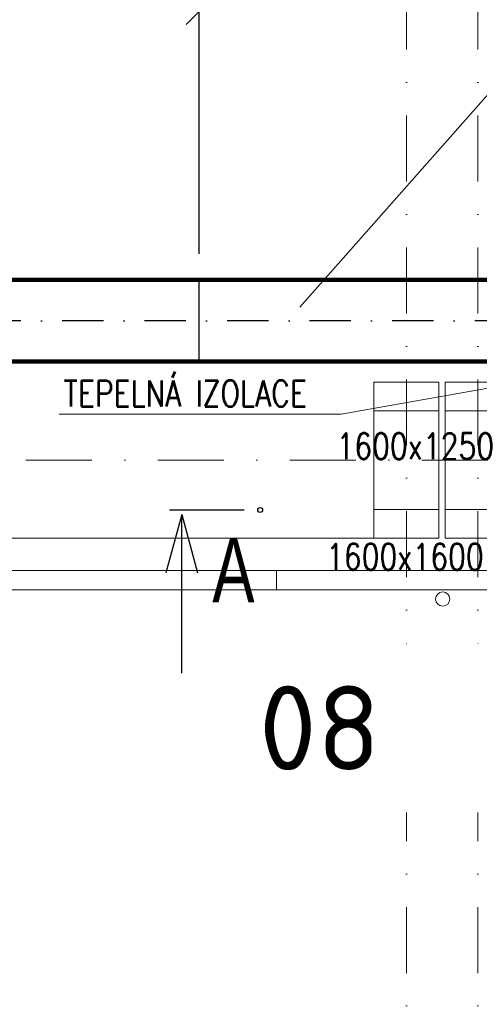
# Model space of a CAD drawing. Header units: millimetres. Extents: x -746391 to 410178, y -169697 to 100555.
# Tile 99 of 179: x 75024 to 78561, y -4191 to 3393. Entities that reach past the tile are written whole.
import ezdxf

# ---------------------------------------------------------------- set-up
doc = ezdxf.new("R2010")
doc.units = ezdxf.units.MM
for name, pattern in [('CENTERX2', [101.6, 63.5, -12.7, 12.7, -12.7]), ('DASHDOT', [25.4, 12.7, -6.35, 0, -6.35]), ('ČERCHOVANÁ', [25.4, 12.7, -6.35, 0, -6.35])]:
    doc.linetypes.add(name, pattern=pattern)
doc.layers.get('0').update_dxf_attribs({"color": 9})
doc.layers.get('Defpoints').update_dxf_attribs({"color": 9})
for name, color, linetype, lineweight in [('A99_N_kce-rez-sil', 9, 'Continuous', 18), ('A99_N_osy', 9, 'CENTERX2', 9), ('A99_N_txt-popis-200', 9, 'Continuous', 5), ('A99_S_kce-pohl', 9, 'Continuous', 5), ('A99_S_sloupy', 9, 'Continuous', 5), ('VZT-KOTY', 2, 'Continuous', 25)]:
    doc.layers.add(name, color=color, linetype=linetype, lineweight=lineweight)
for name, color, linetype in [('Popisy200', 9, 'Continuous'), ('VZT-KÓTY', 2, 'Continuous'), ('VZT-PŘÍOD-OSY', 1, 'ČERCHOVANÁ'), ('VZT-PŘÍVOD-ZAŘÍZENÍ', 3, 'Continuous'), ('VZT-ZAŘ', 3, 'Continuous')]:
    doc.layers.add(name, color=color, linetype=linetype)
doc.styles.add('ad_popis 100', font='isocpeur.ttf', dxfattribs={"height": 200})
doc.styles.add('Popis', font='arial.ttf')
doc.styles.add('RomanS', font='romans.shx')
doc.dimstyles.new('VZT100', dxfattribs={"dimscale": 100, "dimtxt": 2, "dimasz": 2, "dimexe": 1, "dimexo": 2, "dimgap": 1, "dimtad": 1, "dimtoh": 1, "dimdec": 0, "dimzin": 0, "dimdsep": 46, "dimtxsty": 'RomanS', "dimblk": 'OBLIQUE', "dimcen": 1, "dimdle": 1, "dimclrd": 256, "dimclre": 256, "dimclrt": 256, "dimadec": 0, "dimazin": 0, "dimtfac": 1, "dimtdec": 0, "dimtmove": 2, "dimatfit": 3, "dimldrblk": 'OBLIQUE', "dimfxl": 1, "dimtolj": 1, "dimtzin": 0, "dimarcsym": 0})

# ---------------------------------------------------------------- blocks, each defined once
blk = doc.blocks.new('_Oblique')
at = {"color": 0, "linetype": 'ByBlock', "lineweight": -2}
blk.add_line((-0.5, -0.5), (0.5, 0.5), dxfattribs=at)
blk = doc.blocks.new('*D1622')
at = {"layer": 'Defpoints', "color": 0, "linetype": 'Continuous', "lineweight": 18, "ltscale": 0.5, "transparency": 16777216}
for p in [(76405, 3455.9), (76405, 1389), (79405, 1389)]:
    blk.add_point(p, dxfattribs=at)
at = {"layer": 'VZT-KÓTY', "linetype": 'Continuous', "lineweight": -2, "ltscale": 0.5, "transparency": 16777216}
for p, q in [((76405, 1589), (76405, 3555.9)), ((79405, 1589), (79405, 3555.9)), ((79505, 3455.9), (76305, 3455.9))]:
    blk.add_line(p, q, dxfattribs=at)
at = {"layer": 'VZT-KÓTY', "linetype": 'Continuous', "lineweight": -2, "ltscale": 0.5, "transparency": 16777216, "xscale": 200, "yscale": 200, "zscale": 200, "rotation": 180}
blk.add_blockref('_Oblique', (76405, 3455.9), dxfattribs=at)
at = {"layer": 'VZT-KÓTY', "linetype": 'Continuous', "lineweight": -2, "ltscale": 0.5, "transparency": 16777216, "xscale": 200, "yscale": 200, "zscale": 200}
blk.add_blockref('_Oblique', (79405, 3455.9), dxfattribs=at)
at = {"layer": 'VZT-KÓTY', "linetype": 'Continuous', "lineweight": 18, "ltscale": 0.5, "transparency": 16777216, "insert": (77905, 3655.9), "char_height": 200, "attachment_point": 5, "style": 'RomanS'}
blk.add_mtext('\\A1;3000', dxfattribs=at)
blk = doc.blocks.new('*D1623')
at = {"layer": 'Defpoints', "color": 0, "linetype": 'Continuous', "lineweight": 18, "ltscale": 0.5, "transparency": 16777216}
for p in [(73855, 3455.9), (73855, 1389), (76405, 1389)]:
    blk.add_point(p, dxfattribs=at)
at = {"layer": 'VZT-KÓTY', "linetype": 'Continuous', "lineweight": -2, "ltscale": 0.5, "transparency": 16777216}
for p, q in [((73855, 1589), (73855, 3555.9)), ((76405, 1589), (76405, 3555.9)), ((76505, 3455.9), (73755, 3455.9))]:
    blk.add_line(p, q, dxfattribs=at)
at = {"layer": 'VZT-KÓTY', "linetype": 'Continuous', "lineweight": -2, "ltscale": 0.5, "transparency": 16777216, "xscale": 200, "yscale": 200, "zscale": 200, "rotation": 180}
blk.add_blockref('_Oblique', (73855, 3455.9), dxfattribs=at)
at = {"layer": 'VZT-KÓTY', "linetype": 'Continuous', "lineweight": -2, "ltscale": 0.5, "transparency": 16777216, "xscale": 200, "yscale": 200, "zscale": 200}
blk.add_blockref('_Oblique', (76405, 3455.9), dxfattribs=at)
at = {"layer": 'VZT-KÓTY', "linetype": 'Continuous', "lineweight": 18, "ltscale": 0.5, "transparency": 16777216, "insert": (75130, 3655.9), "char_height": 200, "attachment_point": 5, "style": 'RomanS'}
blk.add_mtext('\\A1;3000+', dxfattribs=at)
blk = doc.blocks.new('*D1872')
at = {"layer": 'Defpoints', "color": 0, "linetype": 'Continuous', "lineweight": 18, "ltscale": 0.5, "transparency": 16777216}
for p in [(82630, 4247.6), (73630, 1674.8), (82630, 1674.8)]:
    blk.add_point(p, dxfattribs=at)
at = {"layer": 'VZT-KOTY', "linetype": 'Continuous', "lineweight": -2, "ltscale": 0.5, "transparency": 16777216}
for p, q in [((73630, 1874.8), (73630, 4347.6)), ((82630, 1874.8), (82630, 4347.6)), ((73530, 4247.6), (82730, 4247.6))]:
    blk.add_line(p, q, dxfattribs=at)
at = {"layer": 'VZT-KOTY', "linetype": 'Continuous', "lineweight": -2, "ltscale": 0.5, "transparency": 16777216, "xscale": 200, "yscale": 200, "zscale": 200, "rotation": 180}
blk.add_blockref('_Oblique', (73630, 4247.6), dxfattribs=at)
at = {"layer": 'VZT-KOTY', "linetype": 'Continuous', "lineweight": -2, "ltscale": 0.5, "transparency": 16777216, "xscale": 200, "yscale": 200, "zscale": 200}
blk.add_blockref('_Oblique', (82630, 4247.6), dxfattribs=at)
at = {"layer": 'VZT-KOTY', "linetype": 'Continuous', "lineweight": 18, "ltscale": 0.5, "transparency": 16777216, "insert": (78130, 4447.6), "char_height": 200, "attachment_point": 5, "style": 'RomanS'}
blk.add_mtext('\\A1;9000', dxfattribs=at)

msp = doc.modelspace()

# ---------------------------------------------------------------- linework, layer by layer
at = {"layer": 'A99_N_kce-rez-sil', "linetype": 'Continuous'}
msp.add_line((77000, -850), (77000, -1000), dxfattribs=at)
for points in [[(77000, -850), (67000, -850)], [(77000, -850), (79550, -850)], [(77000, -1000), (67000, -1000)], [(77000, -1000), (79550, -1000)]]:
    msp.add_lwpolyline(points, dxfattribs=at)
at = {"layer": 'A99_N_kce-rez-sil', "linetype": 'Continuous', "lineweight": 15}
msp.add_circle((78280, -1070), 55, dxfattribs=at)
at = {"layer": 'A99_N_osy', "linetype": 'DASHDOT', "ltscale": 40}
for p, q in [((78000, 100200), (78000, -5085)), ((78550, 100200), (78550, -5085)), ((187349.6, 0), (-3600, 0))]:
    msp.add_line(p, q, dxfattribs=at)
at = {"layer": 'A99_S_kce-pohl'}
msp.add_line((66250, -600), (77750, -600), dxfattribs=at)
at = {"layer": 'A99_S_sloupy', "linetype": 'Continuous', "ltscale": 2}
for points in [[(78250, -600), (77750, -600), (77750, 600), (78250, 600)], [(78800, -600), (78300, -600), (78300, 600), (78800, 600)]]:
    msp.add_lwpolyline(points, close=True, dxfattribs=at)
at = {"layer": 'A99_S_sloupy', "linetype": 'Continuous', "lineweight": 20, "ltscale": 2}
for points in [[(78250, 600), (77750, 600), (77750, 380), (78250, 380)], [(78800, 600), (78300, 600), (78300, 380), (78800, 380)], [(78250, -600), (77750, -600), (77750, -380), (78250, -380)], [(78800, -600), (78300, -600), (78300, -380), (78800, -380)]]:
    msp.add_lwpolyline(points, close=True, dxfattribs=at)
at = {"layer": 'VZT-KOTY', "linetype": 'Continuous', "lineweight": 18, "ltscale": 0.5}
for p, q in [((82158.2, 6819.1), (77180, 1177.5)), ((77499.4, 355.5), (79006.6, 621.3)), ((75326.7, 355.5), (77499.4, 355.5))]:
    msp.add_line(p, q, dxfattribs=at)
at = {"layer": 'VZT-KÓTY', "ltscale": 50}
for p, q in [((76271.6, -418.8), (76149.6, -869)), ((76271.6, -1641.9), (76271.6, -418.8)), ((76271.6, -418.8), (76393.7, -869))]:
    msp.add_line(p, q, dxfattribs=at)
at = {"layer": 'VZT-PŘÍOD-OSY', "ltscale": 25}
msp.add_line((88369.9, 1074), (10405, 1074), dxfattribs=at)
at = {"layer": 'VZT-PŘÍVOD-ZAŘÍZENÍ', "lineweight": 90}
for p, q in [((87469.9, 1389), (64405, 1389)), ((87469.9, 759), (64405, 759))]:
    msp.add_line(p, q, dxfattribs=at)
at = {"layer": 'VZT-PŘÍVOD-ZAŘÍZENÍ'}
msp.add_line((76405, 759), (76405, 1389), dxfattribs=at)
at = {"layer": 'VZT-ZAŘ', "ltscale": 50}
msp.add_line((76178.1, -383.5), (76750.6, -383.5), dxfattribs=at)
msp.add_circle((76875, -383.5), 18.8, dxfattribs=at)

# ---------------------------------------------------------------- texts
at = {"layer": 'Popisy200', "color": 1, "style": 'Popis', "width": 0.7}
msp.add_text('A', height=500, dxfattribs=at).set_placement((76505.9, -1096))
at = {"layer": 'VZT-KÓTY', "style": 'RomanS', "width": 0.8}
for s, p in [('TEPELNÁ IZOLACE', (75362, 414.5)), ('1600x1250', (77462.1, 8.2)), ('1600x1600', (77381.8, -843.5))]:
    msp.add_text(s, height=200, dxfattribs=at).set_placement(p)

# ---------------------------------------------------------------- dimensions: what is measured, and where the dimension line sits
at = {"layer": 'VZT-KOTY', "linetype": 'Continuous', "lineweight": 18, "ltscale": 0.5}
dim = msp.add_linear_dim(base=(82630, 4247.6), p1=(73630, 1674.8), p2=(82630, 1674.8), dimstyle='VZT100', dxfattribs=at)
dim.commit()
dim.dimension.update_dxf_attribs({"geometry": '*D1872', "text_midpoint": (78130, 4447.6)})
at = {"layer": 'VZT-KÓTY', "linetype": 'Continuous', "lineweight": 18, "ltscale": 0.5}
dim = msp.add_linear_dim(base=(73855, 3455.9), p1=(76405, 1389), p2=(73855, 1389), text='3000+', dimstyle='VZT100', dxfattribs=at)
dim.commit()
dim.dimension.update_dxf_attribs({"geometry": '*D1623', "text_midpoint": (75130, 3655.9)})
dim = msp.add_linear_dim(base=(76405, 3455.9), p1=(79405, 1389), p2=(76405, 1389), dimstyle='VZT100', dxfattribs=at)
dim.commit()
dim.dimension.update_dxf_attribs({"geometry": '*D1622', "text_midpoint": (77905, 3655.9)})

# ---------------------------------------------------------------- next in the draw order: texts
at = {"layer": 'A99_N_txt-popis-200', "lineweight": 0, "char_height": 650, "attachment_point": 1, "style": 'ad_popis 100', "bg_fill": 2}
for s, insert in [('08', (76865, -1737.5)), ('09', (78840, -1737.5))]:
    msp.add_mtext_dynamic_manual_height_columns(s, width=832.5, gutter_width=1000, heights=[0], dxfattribs=dict(at, insert=insert))

doc.saveas('drawing.dxf')
